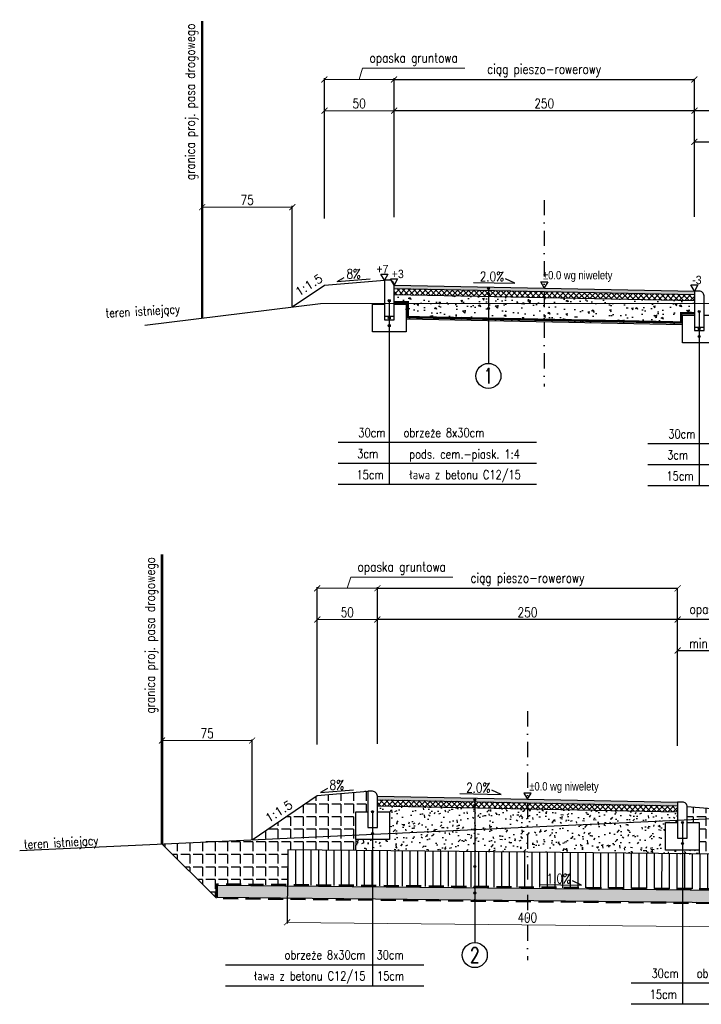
# Model space of a CAD drawing. Header units: metres. Extents: x 6562771 to 6588056, y 5578696 to 5581651.
# Tile 1 of 22: x 6562771 to 6563338, y 5580288 to 5581107. Entities that reach past the tile are written whole.
import ezdxf
from ezdxf.enums import TextEntityAlignment as Align

# ---------------------------------------------------------------- set-up
doc = ezdxf.new("R2010")
doc.units = ezdxf.units.M
for name, pattern in [('DASHDOT', [25.4, 12.7, -6.35, 0, -6.35]), ('DASHED', [0.75, 0.5, -0.25]), ('HIDDEN', [0.375, 0.25, -0.125])]:
    doc.linetypes.add(name, pattern=pattern)
for name, color, linetype in [('C-POPRZECZKA-przekrój', 2, 'Continuous'), ('pkonstr-0_25', 1, 'Continuous'), ('pkonstr-0_50', 90, 'Continuous'), ('pkonstr-0_70', 4, 'Continuous'), ('pkonstr-istn', 14, 'Continuous'), ('pkonstr-opisy', 2, 'Continuous'), ('pkonstr-wymiary', 1, 'Continuous')]:
    doc.layers.add(name, color=color, linetype=linetype)
doc.styles.add('12mm', font='simplex.shx', dxfattribs={"width": 0.8, "height": 12})
doc.styles.add('2mm', font='simplex', dxfattribs={"height": 2})
doc.styles.add('7mm', font='simplex.shx', dxfattribs={"width": 0.75, "height": 7})
doc.styles.add('Opisy', font='simplex.shx', dxfattribs={"width": 0.8})
doc.styles.add('STYLE1', font='arial.ttf')
doc.styles.add('wymiary', font='simplex.shx', dxfattribs={"width": 0.8})
doc.dimstyles.new('ddd$0', dxfattribs={"dimtxt": 8, "dimasz": 5, "dimexe": 0.5, "dimexo": 1, "dimgap": 2, "dimtad": 1, "dimdec": 0, "dimzin": 0, "dimdsep": 46, "dimtxsty": 'wymiary', "dimblk": 'ARCHTICK', "dimcen": 0, "dimclrd": 256, "dimclre": 256, "dimclrt": 256, "dimadec": 0, "dimazin": 0, "dimtfac": 1, "dimtdec": 0, "dimtmove": 1, "dimatfit": 3, "dimldrblk": 'DOT', "dimfxl": 1, "dimtolj": 1, "dimtzin": 0, "dimlwd": -1, "dimlwe": -1, "dimarcsym": 0})
doc.dimstyles.new('szczegoly-1-20', dxfattribs={"dimtxt": 4, "dimasz": 2, "dimexe": 1, "dimexo": 2.5, "dimgap": 0.5, "dimtad": 1, "dimdec": 0, "dimzin": 0, "dimdsep": 46, "dimtxsty": 'wymiary', "dimblk": 'ARCHTICK', "dimcen": 0, "dimclrd": 256, "dimclre": 256, "dimclrt": 256, "dimadec": 0, "dimazin": 0, "dimtfac": 1, "dimtdec": 0, "dimtmove": 1, "dimatfit": 3, "dimldrblk": 'ARCHTICK', "dimfxl": 1, "dimtolj": 1, "dimtzin": 0, "dimlwd": -1, "dimlwe": -1, "dimarcsym": 0})

# ---------------------------------------------------------------- blocks, each defined once
blk = doc.blocks.new('_ArchTick')
at = {"color": 0, "linetype": 'ByBlock', "const_width": 0.15}
blk.add_lwpolyline([(-0.5, -0.5), (0.5, 0.5)], dxfattribs=at)
blk = doc.blocks.new('*D115')
at = {"layer": 'Defpoints', "color": 0, "transparency": 16777216}
for p in [(6563402.97, 5581005.62), (6563402.97, 5580976.44), (6563332.47, 5580942.03)]:
    blk.add_point(p, dxfattribs=at)
at = {"layer": 'pkonstr-wymiary', "transparency": 16777216}
for p, q in [((6563332.47, 5580943.03), (6563332.47, 5581006.12)), ((6563332.47, 5581005.62), (6563402.97, 5581005.62)), ((6563402.97, 5580977.44), (6563402.97, 5581006.12))]:
    blk.add_line(p, q, dxfattribs=at)
at = {"layer": 'pkonstr-wymiary', "transparency": 16777216, "xscale": 5, "yscale": 5, "zscale": 5, "rotation": 180}
blk.add_blockref('_ArchTick', (6563332.47, 5581005.62), dxfattribs=at)
at = {"layer": 'pkonstr-wymiary', "transparency": 16777216, "xscale": 5, "yscale": 5, "zscale": 5}
blk.add_blockref('_ArchTick', (6563402.97, 5581005.62), dxfattribs=at)
at = {"layer": 'pkonstr-wymiary', "transparency": 16777216, "insert": (6563367.72, 5581011.62), "char_height": 8, "attachment_point": 5, "style": 'wymiary'}
blk.add_mtext('\\A1;min 50', dxfattribs=at)
blk = doc.blocks.new('_Dot')
at = {"color": 0, "linetype": 'ByBlock', "lineweight": -2}
blk.add_line((-0.5, 0), (-1, 0), dxfattribs=at)
at = {"color": 0, "linetype": 'ByBlock', "const_width": 0.5}
blk.add_lwpolyline([(-0.25, 0, 1), (0.25, 0, 1)], format="xyb", close=True, dxfattribs=at)
blk = doc.blocks.new('*D116')
at = {"layer": 'Defpoints', "color": 0, "transparency": 16777216}
for p in [(6563332.47, 5581031.5), (6563402.97, 5580976.44), (6563332.47, 5580942.03)]:
    blk.add_point(p, dxfattribs=at)
at = {"layer": 'pkonstr-wymiary', "transparency": 16777216}
for p, q in [((6563367.72, 5581031.5), (6563391.37, 5581045)), ((6563391.37, 5581045), (6563447.49, 5581045)), ((6563332.47, 5580943.03), (6563332.47, 5581032)), ((6563402.97, 5581031.5), (6563332.47, 5581031.5)), ((6563402.97, 5580977.44), (6563402.97, 5581032))]:
    blk.add_line(p, q, dxfattribs=at)
at = {"layer": 'pkonstr-wymiary', "transparency": 16777216, "xscale": 5, "yscale": 5, "zscale": 5, "rotation": 180}
blk.add_blockref('_ArchTick', (6563332.47, 5581031.5), dxfattribs=at)
at = {"layer": 'pkonstr-wymiary', "transparency": 16777216, "xscale": 5, "yscale": 5, "zscale": 5}
blk.add_blockref('_ArchTick', (6563402.97, 5581031.5), dxfattribs=at)
at = {"layer": 'pkonstr-wymiary', "transparency": 16777216, "insert": (6563419.43, 5581052.33), "char_height": 8, "attachment_point": 5, "style": 'wymiary'}
blk.add_mtext('\\A1;ist. opaska', dxfattribs=at)
blk = doc.blocks.new('*D117')
at = {"layer": 'Defpoints', "color": 0, "transparency": 16777216}
for p in [(6563332.47, 5581057.5), (6563082.47, 5580941.88), (6563332.47, 5580942.03)]:
    blk.add_point(p, dxfattribs=at)
at = {"layer": 'pkonstr-wymiary', "transparency": 16777216}
for p, q in [((6563082.47, 5580942.88), (6563082.47, 5581058)), ((6563082.47, 5581057.5), (6563332.47, 5581057.5)), ((6563332.47, 5580943.03), (6563332.47, 5581058))]:
    blk.add_line(p, q, dxfattribs=at)
at = {"layer": 'pkonstr-wymiary', "transparency": 16777216, "xscale": 5, "yscale": 5, "zscale": 5, "rotation": 180}
blk.add_blockref('_ArchTick', (6563082.47, 5581057.5), dxfattribs=at)
at = {"layer": 'pkonstr-wymiary', "transparency": 16777216, "xscale": 5, "yscale": 5, "zscale": 5}
blk.add_blockref('_ArchTick', (6563332.47, 5581057.5), dxfattribs=at)
at = {"layer": 'pkonstr-wymiary', "transparency": 16777216, "insert": (6563207.47, 5581064.84), "char_height": 8, "attachment_point": 5, "style": 'wymiary'}
blk.add_mtext('\\A1;ciąg pieszo-rowerowy', dxfattribs=at)
blk = doc.blocks.new('*D118')
at = {"layer": 'Defpoints', "color": 0, "transparency": 16777216}
for p in [(6563082.47, 5581031.5), (6563082.47, 5580941.88), (6563332.47, 5580942.03)]:
    blk.add_point(p, dxfattribs=at)
at = {"layer": 'pkonstr-wymiary', "transparency": 16777216}
for p, q in [((6563082.47, 5580942.88), (6563082.47, 5581032)), ((6563332.47, 5581031.5), (6563082.47, 5581031.5)), ((6563332.47, 5580943.03), (6563332.47, 5581032))]:
    blk.add_line(p, q, dxfattribs=at)
at = {"layer": 'pkonstr-wymiary', "transparency": 16777216, "xscale": 5, "yscale": 5, "zscale": 5, "rotation": 180}
blk.add_blockref('_ArchTick', (6563082.47, 5581031.5), dxfattribs=at)
at = {"layer": 'pkonstr-wymiary', "transparency": 16777216, "xscale": 5, "yscale": 5, "zscale": 5}
blk.add_blockref('_ArchTick', (6563332.47, 5581031.5), dxfattribs=at)
at = {"layer": 'pkonstr-wymiary', "transparency": 16777216, "insert": (6563207.47, 5581037.5), "char_height": 8, "attachment_point": 5, "style": 'wymiary'}
blk.add_mtext('\\A1;250', dxfattribs=at)
blk = doc.blocks.new('*D121')
at = {"layer": 'Defpoints', "color": 0, "transparency": 16777216}
for p in [(6563082.47, 5581031.5), (6563082.47, 5581006.04), (6563024.48, 5580941.24)]:
    blk.add_point(p, dxfattribs=at)
at = {"layer": 'pkonstr-wymiary', "transparency": 16777216}
for p, q in [((6563024.48, 5580941.74), (6563024.48, 5581032.5)), ((6563082.47, 5581006.54), (6563082.47, 5581032.5))]:
    blk.add_line(p, q, dxfattribs=at)
at = {"layer": 'pkonstr-wymiary', "lineweight": 0, "transparency": 16777216}
blk.add_line((6563024.48, 5581031.5), (6563082.47, 5581031.5), dxfattribs=at)
at = {"layer": 'pkonstr-wymiary', "lineweight": 0, "transparency": 16777216, "xscale": 5, "yscale": 5, "zscale": 5, "rotation": 180}
blk.add_blockref('_ArchTick', (6563024.48, 5581031.5), dxfattribs=at)
at = {"layer": 'pkonstr-wymiary', "lineweight": 0, "transparency": 16777216, "xscale": 5, "yscale": 5, "zscale": 5}
blk.add_blockref('_ArchTick', (6563082.47, 5581031.5), dxfattribs=at)
at = {"layer": 'pkonstr-wymiary', "transparency": 16777216, "insert": (6563053.48, 5581037.5), "char_height": 8, "attachment_point": 5, "style": 'wymiary'}
blk.add_mtext('\\A1;50', dxfattribs=at)
blk = doc.blocks.new('*D122')
at = {"layer": 'Defpoints', "color": 0, "transparency": 16777216}
for p in [(6563082.47, 5581057.5), (6563082.47, 5581009.9), (6563024.48, 5580941.24)]:
    blk.add_point(p, dxfattribs=at)
at = {"layer": 'pkonstr-wymiary', "lineweight": 0, "transparency": 16777216}
for p, q in [((6563053.48, 5581057.5), (6563056.28, 5581066.84)), ((6563056.28, 5581066.84), (6563141.34, 5581066.84)), ((6563024.48, 5581057.5), (6563082.47, 5581057.5))]:
    blk.add_line(p, q, dxfattribs=at)
at = {"layer": 'pkonstr-wymiary', "transparency": 16777216}
for p, q in [((6563024.48, 5580941.74), (6563024.48, 5581058.5)), ((6563082.47, 5581010.4), (6563082.47, 5581058.5))]:
    blk.add_line(p, q, dxfattribs=at)
at = {"layer": 'pkonstr-wymiary', "lineweight": 0, "transparency": 16777216, "xscale": 5, "yscale": 5, "zscale": 5, "rotation": 180}
blk.add_blockref('_ArchTick', (6563024.48, 5581057.5), dxfattribs=at)
at = {"layer": 'pkonstr-wymiary', "lineweight": 0, "transparency": 16777216, "xscale": 5, "yscale": 5, "zscale": 5}
blk.add_blockref('_ArchTick', (6563082.47, 5581057.5), dxfattribs=at)
at = {"layer": 'pkonstr-wymiary', "transparency": 16777216, "insert": (6563098.81, 5581074.17), "char_height": 8, "attachment_point": 5, "style": 'wymiary'}
blk.add_mtext('\\A1;opaska gruntowa', dxfattribs=at)
blk = doc.blocks.new('*D123')
at = {"layer": 'Defpoints', "color": 0, "transparency": 16777216}
for p in [(6562997.7, 5580951.2), (6562922.7, 5580937.64), (6562997.7, 5580868.16)]:
    blk.add_point(p, dxfattribs=at)
at = {"layer": 'pkonstr-wymiary', "transparency": 16777216}
for p, q in [((6562922.7, 5580938.14), (6562922.7, 5580952.2)), ((6562997.7, 5580868.66), (6562997.7, 5580952.2))]:
    blk.add_line(p, q, dxfattribs=at)
at = {"layer": 'pkonstr-wymiary', "lineweight": 0, "transparency": 16777216}
blk.add_line((6562922.7, 5580951.2), (6562997.7, 5580951.2), dxfattribs=at)
at = {"layer": 'pkonstr-wymiary', "lineweight": 0, "transparency": 16777216, "xscale": 5, "yscale": 5, "zscale": 5, "rotation": 180}
blk.add_blockref('_ArchTick', (6562922.7, 5580951.2), dxfattribs=at)
at = {"layer": 'pkonstr-wymiary', "lineweight": 0, "transparency": 16777216, "xscale": 5, "yscale": 5, "zscale": 5}
blk.add_blockref('_ArchTick', (6562997.7, 5580951.2), dxfattribs=at)
at = {"layer": 'pkonstr-wymiary', "transparency": 16777216, "insert": (6562960.2, 5580957.2), "char_height": 8, "attachment_point": 5, "style": 'wymiary'}
blk.add_mtext('\\A1;75', dxfattribs=at)
blk = doc.blocks.new('*D125')
at = {"layer": 'Defpoints', "color": 0, "transparency": 16777216}
for p in [(6563368.53, 5580582.01), (6563318.53, 5580545.06), (6563368.53, 5580545.86)]:
    blk.add_point(p, dxfattribs=at)
at = {"layer": 'pkonstr-wymiary', "transparency": 16777216}
for p, q in [((6563318.53, 5580546.06), (6563318.53, 5580582.51)), ((6563318.53, 5580582.01), (6563368.53, 5580582.01)), ((6563368.53, 5580546.86), (6563368.53, 5580582.51))]:
    blk.add_line(p, q, dxfattribs=at)
at = {"layer": 'pkonstr-wymiary', "transparency": 16777216, "xscale": 5, "yscale": 5, "zscale": 5, "rotation": 180}
blk.add_blockref('_ArchTick', (6563318.53, 5580582.01), dxfattribs=at)
at = {"layer": 'pkonstr-wymiary', "transparency": 16777216, "xscale": 5, "yscale": 5, "zscale": 5}
blk.add_blockref('_ArchTick', (6563368.53, 5580582.01), dxfattribs=at)
at = {"layer": 'pkonstr-wymiary', "transparency": 16777216, "insert": (6563343.53, 5580588.01), "char_height": 8, "attachment_point": 5, "style": 'wymiary'}
blk.add_mtext('\\A1;min 50', dxfattribs=at)
blk = doc.blocks.new('*D126')
at = {"layer": 'Defpoints', "color": 0, "transparency": 16777216}
for p in [(6563318.53, 5580607.89), (6563318.53, 5580545.06), (6563368.53, 5580545.86)]:
    blk.add_point(p, dxfattribs=at)
at = {"layer": 'pkonstr-wymiary', "transparency": 16777216}
for p, q in [((6563318.53, 5580546.06), (6563318.53, 5580608.39)), ((6563368.53, 5580607.89), (6563318.53, 5580607.89)), ((6563368.53, 5580546.86), (6563368.53, 5580608.39))]:
    blk.add_line(p, q, dxfattribs=at)
at = {"layer": 'pkonstr-wymiary', "transparency": 16777216, "xscale": 5, "yscale": 5, "zscale": 5, "rotation": 180}
blk.add_blockref('_ArchTick', (6563318.53, 5580607.89), dxfattribs=at)
at = {"layer": 'pkonstr-wymiary', "transparency": 16777216, "xscale": 5, "yscale": 5, "zscale": 5}
blk.add_blockref('_ArchTick', (6563368.53, 5580607.89), dxfattribs=at)
at = {"layer": 'pkonstr-wymiary', "transparency": 16777216, "insert": (6563343.53, 5580615.22), "char_height": 8, "attachment_point": 5, "style": 'wymiary'}
blk.add_mtext('\\A1;opaska', dxfattribs=at)
blk = doc.blocks.new('*D127')
at = {"layer": 'Defpoints', "color": 0, "transparency": 16777216}
for p in [(6563318.53, 5580633.89), (6563068.53, 5580503.44), (6563318.53, 5580501.77)]:
    blk.add_point(p, dxfattribs=at)
at = {"layer": 'pkonstr-wymiary', "transparency": 16777216}
for p, q in [((6563068.53, 5580504.44), (6563068.53, 5580634.39)), ((6563068.53, 5580633.89), (6563318.53, 5580633.89)), ((6563318.53, 5580502.77), (6563318.53, 5580634.39))]:
    blk.add_line(p, q, dxfattribs=at)
at = {"layer": 'pkonstr-wymiary', "transparency": 16777216, "xscale": 5, "yscale": 5, "zscale": 5, "rotation": 180}
blk.add_blockref('_ArchTick', (6563068.53, 5580633.89), dxfattribs=at)
at = {"layer": 'pkonstr-wymiary', "transparency": 16777216, "xscale": 5, "yscale": 5, "zscale": 5}
blk.add_blockref('_ArchTick', (6563318.53, 5580633.89), dxfattribs=at)
at = {"layer": 'pkonstr-wymiary', "transparency": 16777216, "insert": (6563193.53, 5580641.23), "char_height": 8, "attachment_point": 5, "style": 'wymiary'}
blk.add_mtext('\\A1;ciąg pieszo-rowerowy', dxfattribs=at)
blk = doc.blocks.new('*D128')
at = {"layer": 'Defpoints', "color": 0, "transparency": 16777216}
for p in [(6563068.53, 5580607.89), (6563068.53, 5580503.44), (6563318.53, 5580501.77)]:
    blk.add_point(p, dxfattribs=at)
at = {"layer": 'pkonstr-wymiary', "transparency": 16777216}
for p, q in [((6563068.53, 5580504.44), (6563068.53, 5580608.39)), ((6563318.53, 5580607.89), (6563068.53, 5580607.89)), ((6563318.53, 5580502.77), (6563318.53, 5580608.39))]:
    blk.add_line(p, q, dxfattribs=at)
at = {"layer": 'pkonstr-wymiary', "transparency": 16777216, "xscale": 5, "yscale": 5, "zscale": 5, "rotation": 180}
blk.add_blockref('_ArchTick', (6563068.53, 5580607.89), dxfattribs=at)
at = {"layer": 'pkonstr-wymiary', "transparency": 16777216, "xscale": 5, "yscale": 5, "zscale": 5}
blk.add_blockref('_ArchTick', (6563318.53, 5580607.89), dxfattribs=at)
at = {"layer": 'pkonstr-wymiary', "transparency": 16777216, "insert": (6563193.53, 5580613.89), "char_height": 8, "attachment_point": 5, "style": 'wymiary'}
blk.add_mtext('\\A1;250', dxfattribs=at)
blk = doc.blocks.new('*D129')
at = {"layer": 'Defpoints', "color": 0, "transparency": 16777216}
for p in [(6563068.53, 5580607.89), (6563068.53, 5580582.44), (6563018.53, 5580503.44)]:
    blk.add_point(p, dxfattribs=at)
at = {"layer": 'pkonstr-wymiary', "transparency": 16777216}
for p, q in [((6563018.53, 5580503.94), (6563018.53, 5580608.89)), ((6563068.53, 5580582.94), (6563068.53, 5580608.89))]:
    blk.add_line(p, q, dxfattribs=at)
at = {"layer": 'pkonstr-wymiary', "lineweight": 0, "transparency": 16777216}
blk.add_line((6563018.53, 5580607.89), (6563068.53, 5580607.89), dxfattribs=at)
at = {"layer": 'pkonstr-wymiary', "lineweight": 0, "transparency": 16777216, "xscale": 5, "yscale": 5, "zscale": 5, "rotation": 180}
blk.add_blockref('_ArchTick', (6563018.53, 5580607.89), dxfattribs=at)
at = {"layer": 'pkonstr-wymiary', "lineweight": 0, "transparency": 16777216, "xscale": 5, "yscale": 5, "zscale": 5}
blk.add_blockref('_ArchTick', (6563068.53, 5580607.89), dxfattribs=at)
at = {"layer": 'pkonstr-wymiary', "transparency": 16777216, "insert": (6563043.53, 5580613.89), "char_height": 8, "attachment_point": 5, "style": 'wymiary'}
blk.add_mtext('\\A1;50', dxfattribs=at)
blk = doc.blocks.new('*D130')
at = {"layer": 'Defpoints', "color": 0, "transparency": 16777216}
for p in [(6563068.53, 5580633.89), (6563068.53, 5580586.29), (6563018.53, 5580503.44)]:
    blk.add_point(p, dxfattribs=at)
at = {"layer": 'pkonstr-wymiary', "lineweight": 0, "transparency": 16777216}
for p, q in [((6563043.53, 5580633.89), (6563046.33, 5580643.23)), ((6563046.33, 5580643.23), (6563131.4, 5580643.23)), ((6563018.53, 5580633.89), (6563068.53, 5580633.89))]:
    blk.add_line(p, q, dxfattribs=at)
at = {"layer": 'pkonstr-wymiary', "transparency": 16777216}
for p, q in [((6563018.53, 5580503.94), (6563018.53, 5580634.89)), ((6563068.53, 5580586.79), (6563068.53, 5580634.89))]:
    blk.add_line(p, q, dxfattribs=at)
at = {"layer": 'pkonstr-wymiary', "lineweight": 0, "transparency": 16777216, "xscale": 5, "yscale": 5, "zscale": 5, "rotation": 180}
blk.add_blockref('_ArchTick', (6563018.53, 5580633.89), dxfattribs=at)
at = {"layer": 'pkonstr-wymiary', "lineweight": 0, "transparency": 16777216, "xscale": 5, "yscale": 5, "zscale": 5}
blk.add_blockref('_ArchTick', (6563068.53, 5580633.89), dxfattribs=at)
at = {"layer": 'pkonstr-wymiary', "transparency": 16777216, "insert": (6563088.87, 5580650.56), "char_height": 8, "attachment_point": 5, "style": 'wymiary'}
blk.add_mtext('\\A1;opaska gruntowa', dxfattribs=at)
blk = doc.blocks.new('*D131')
at = {"layer": 'Defpoints', "color": 0, "transparency": 16777216}
for p in [(6562964.28, 5580507.14), (6562889.28, 5580493.58), (6562964.28, 5580424.1)]:
    blk.add_point(p, dxfattribs=at)
at = {"layer": 'pkonstr-wymiary', "transparency": 16777216}
for p, q in [((6562889.28, 5580494.08), (6562889.28, 5580508.14)), ((6562964.28, 5580424.6), (6562964.28, 5580508.14))]:
    blk.add_line(p, q, dxfattribs=at)
at = {"layer": 'pkonstr-wymiary', "lineweight": 0, "transparency": 16777216}
blk.add_line((6562889.28, 5580507.14), (6562964.28, 5580507.14), dxfattribs=at)
at = {"layer": 'pkonstr-wymiary', "lineweight": 0, "transparency": 16777216, "xscale": 5, "yscale": 5, "zscale": 5, "rotation": 180}
blk.add_blockref('_ArchTick', (6562889.28, 5580507.14), dxfattribs=at)
at = {"layer": 'pkonstr-wymiary', "lineweight": 0, "transparency": 16777216, "xscale": 5, "yscale": 5, "zscale": 5}
blk.add_blockref('_ArchTick', (6562964.28, 5580507.14), dxfattribs=at)
at = {"layer": 'pkonstr-wymiary', "transparency": 16777216, "insert": (6562926.78, 5580513.14), "char_height": 8, "attachment_point": 5, "style": 'wymiary'}
blk.add_mtext('\\A1;75', dxfattribs=at)
blk = doc.blocks.new('*D137')
at = {"layer": 'Defpoints', "color": 0, "transparency": 16777216}
for p in [(6562993.79, 5580401.1), (6563393.77, 5580397.1), (6563393.32, 5580351.82)]:
    blk.add_point(p, dxfattribs=at)
at = {"layer": 'pkonstr-wymiary', "transparency": 16777216}
for p, q in [((6562993.79, 5580400.6), (6562993.33, 5580354.82)), ((6563393.77, 5580396.6), (6563393.31, 5580350.82))]:
    blk.add_line(p, q, dxfattribs=at)
at = {"layer": 'pkonstr-wymiary', "lineweight": 0, "transparency": 16777216}
blk.add_line((6562993.34, 5580355.82), (6563393.32, 5580351.82), dxfattribs=at)
at = {"layer": 'pkonstr-wymiary', "lineweight": 0, "transparency": 16777216, "xscale": 5, "yscale": 5, "zscale": 5}
for p, rotation in [((6562993.34, 5580355.82), 179.4270612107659), ((6563393.32, 5580351.82), 359.4270612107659)]:
    blk.add_blockref('_ArchTick', p, dxfattribs=dict(at, rotation=rotation))
at = {"layer": 'pkonstr-wymiary', "transparency": 16777216, "insert": (6563193.39, 5580359.82), "char_height": 8, "attachment_point": 5, "rotation": 359.42706, "style": 'wymiary'}
blk.add_mtext('\\A1;400', dxfattribs=at)

msp = doc.modelspace()

# ---------------------------------------------------------------- hatches: boundary and pattern name
at = {"layer": 'pkonstr-0_50'}
h = msp.add_hatch(color=252, dxfattribs=at)
h.dxf.hatch_style = 1
h.paths.add_polyline_path([(6563082.47, 5580883.39), (6563082.47, 5580886.39), (6563332.47, 5580881.39), (6563332.47, 5580878.39)])
h = msp.add_hatch(dxfattribs=at)
h.set_pattern_fill('ANSI37', color=252, angle=180)
h.set_pattern_definition([(315, (13139585.768, 2012.3316), (-2.2450640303, -2.2450640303), []), (225, (13139585.768, 2012.3316), (-2.2450640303, 2.2450640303), [])])
h.paths.add_polyline_path([(6563332.47, 5580878.39), (6563332.47, 5580873.39), (6563082.47, 5580878.39), (6563082.47, 5580883.39)])
h = msp.add_hatch(dxfattribs=at)
h.set_pattern_fill('AR-CONC', color=252, scale=0.1, angle=180)
h.set_pattern_definition([(310, (6787365.293, 5139392.06), (18.2184669, 1.59390855), [1.905, -20.955]), (5, (6787365.293, 5139392.06), (-3.52434214, -19.1056845), [1.524, -16.7640584]), (259.5485553, (6787366.812, 5139392.193), (14.6941247, -17.5117752), [1.6190009, -17.80902446]), (313.8158, (6787365.293, 5139386.98), (27.1079041, 4.2042328), [2.8575, -31.4325]), (263.3644424, (6787367.552, 5139387.33), (23.7404134, -24.7426125), [2.4285023, -26.7135608]), (8.815849, (6787365.293, 5139386.98), (23.7404134, -24.7426125), [2.2859967, -25.1459732]), (339, (6787367.833, 5139388.25), (15.16143913, 10.2265198), [1.905, -20.955]), (34, (6787367.833, 5139388.25), (6.1802028, -18.4187966), [1.524, -16.764]), (288.548555, (6787369.097, 5139389.102), (21.3416419, -8.1922769), [1.6190009, -17.80899376]), (322.5, (6787365.2935, 5139392.06), (0.308860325, -8.45550389), [0, -16.5608, 0, -17.018, 0, -16.8275]), (352.5, (6787365.2935, 5139392.06), (6.68196625, -10.01805748), [0, -9.7028, 0, -16.1798, 0, -6.4135]), (32.5, (6787359.629, 5139392.06), (13.55905952, 0.5728744), [0, -6.35, 0, -19.812, 0, -26.289]), (42.5, (6787357.089, 5139392.06), (14.81291814, -2.5426491), [0, -8.255, 0, -13.1572, 0, -18.669])])
h.paths.add_polyline_path([(6563332.47, 5580861.39), (6563322.47, 5580861.39), (6563322.47, 5580853.58), (6563092.47, 5580858.18), (6563092.47, 5580870.39), (6563082.47, 5580870.39), (6563082.47, 5580878.39), (6563332.47, 5580873.39)])
h = msp.add_hatch(dxfattribs=at)
h.set_pattern_fill('ANGLE,_O', color=252, scale=1.5, angle=180)
h.set_pattern_definition([(180, (-6637.226, 4674.485), (-1e-15, -10.4775), [7.62, -2.8575]), (270, (-6637.226, 4674.485), (10.4775, -2e-15), [7.62, -2.8575])])
h.paths.add_polyline_path([(6563050.53, 5580447.9), (6563060.53, 5580447.9), (6563060.53, 5580464.9), (6563018.53, 5580461.54), (6562964.28, 5580424.6), (6563050.53, 5580428.57)])
h.paths.add_polyline_path([(6563050.53, 5580415.53), (6563050.53, 5580428.57), (6562889.25, 5580421.14), (6562934.71, 5580375.91), (6562934.59, 5580387.47), (6562993.65, 5580386.9), (6562993.94, 5580416.1)])
h.paths.add_polyline_path([(6563336.53, 5580415.9), (6563336.53, 5580412.67), (6563393.92, 5580412.1), (6563393.63, 5580382.98), (6563475.96, 5580382.18), (6563368.53, 5580448.54), (6563326.53, 5580451.9), (6563326.53, 5580438.9), (6563336.53, 5580438.9)])
h = msp.add_hatch(color=252, dxfattribs=at)
h.dxf.hatch_style = 1
h.paths.add_polyline_path([(6563068.53, 5580457.9), (6563068.53, 5580460.9), (6563318.53, 5580455.9), (6563318.53, 5580452.9)])
h = msp.add_hatch(dxfattribs=at)
h.set_pattern_fill('ANSI37', color=252, angle=180)
h.set_pattern_definition([(315, (13139571.8308, 1586.8456), (-2.2450640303, -2.2450640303), []), (225, (13139571.8308, 1586.8456), (-2.2450640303, 2.2450640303), [])])
h.paths.add_polyline_path([(6563318.53, 5580452.9), (6563318.53, 5580447.9), (6563068.53, 5580452.9), (6563068.53, 5580457.9)])
h = msp.add_hatch(dxfattribs=at)
h.set_pattern_fill('AR-CONC', color=252, scale=0.1, angle=180)
h.set_pattern_definition([(230, (-480.21, 144.91), (-18.2184669, 1.593908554), [1.905, -20.955]), (175, (-480.21, 144.91), (3.524282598, -19.10566429), [1.524, -16.764]), (280.451, (-481.729, 145.043), (-14.694250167, -17.511668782), [1.619, -17.809]), (226.1842, (-480.21, 139.83), (-27.10790409, 4.204232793), [2.8575, -31.4325]), (276.6356, (-482.47, 140.18), (-23.74042345, -24.74255559), [2.4285, -26.7135]), (171.184, (-480.21, 139.83), (-23.74046058, -24.74251179), [2.286, -25.146]), (201, (-482.75, 141.1), (-15.161487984, 10.226551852), [1.905, -20.955]), (146, (-482.75, 141.1), (-6.180202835, -18.418796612), [1.524, -16.764]), (251.4514, (-484.014, 141.952), (-21.341649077, -8.19228577), [1.619, -17.809]), (217.5, (-480.2104, 144.91), (-0.308860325, -8.4555038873), [0, -16.5608, 0, -17.018, 0, -16.8275]), (187.5, (-480.21, 144.91), (-6.681966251, -10.018057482), [0, -9.7028, 0, -16.1798, 0, -6.4135]), (147.5, (-474.546, 144.91), (-13.5590595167, 0.572874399), [0, -6.35, 0, -19.812, 0, -26.289]), (137.5, (-472.006, 144.91), (-14.812918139, -2.542649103), [0, -8.255, 0, -13.1572, 0, -18.669])])
h.paths.add_polyline_path([(6563149.65, 5580451.28), (6563068.53, 5580452.9), (6563068.53, 5580447.9), (6563078.53, 5580447.9), (6563078.53, 5580429.86), (6563149.66, 5580433.14), (6563149.66, 5580440.38, -0.414563), (6563148.79, 5580441.25, -0.414219), (6563149.65, 5580442.12)])
h.paths.add_polyline_path([(6563193.53, 5580450.4), (6563149.65, 5580451.28), (6563149.65, 5580442.12, -0.414208), (6563150.52, 5580441.25, -0.413865), (6563149.66, 5580440.38), (6563149.66, 5580433.14), (6563193.53, 5580435.17)])
h.paths.add_polyline_path([(6563318.53, 5580447.9), (6563193.53, 5580450.4), (6563193.53, 5580435.17), (6563318.53, 5580440.93)])
h.paths.add_polyline_path([(6563308.53, 5580438.9), (6563318.53, 5580438.9), (6563318.53, 5580440.93), (6563193.53, 5580435.17), (6563193.53, 5580414.1), (6563193.93, 5580414.1), (6563322.53, 5580412.81), (6563322.53, 5580415.9), (6563308.53, 5580415.9)])
h.paths.add_polyline_path([(6563193.53, 5580435.17), (6563149.66, 5580433.14), (6563149.67, 5580414.54), (6563193.53, 5580414.1)])
h.paths.add_polyline_path([(6563149.66, 5580433.14), (6563078.53, 5580429.86), (6563078.53, 5580424.9), (6563064.53, 5580424.9), (6563064.53, 5580415.39), (6563149.67, 5580414.54)])
h.paths.add_polyline_path([(6563064.53, 5580424.9), (6563050.53, 5580424.9), (6563050.44, 5580415.53), (6563064.53, 5580415.39)])
h.paths.add_polyline_path([(6563336.53, 5580415.9), (6563322.53, 5580415.9), (6563322.53, 5580412.81), (6563336.5, 5580412.67)])
h = msp.add_hatch(dxfattribs=at)
h.set_pattern_fill('ANSI31,_O', color=252, scale=2, angle=45)
h.set_pattern_definition([(90, (-8849.2534, 259.5824), (-6.35, 1e-15), [])])
h.paths.add_polyline_path([(6563393.92, 5580412.1), (6563193.93, 5580414.1), (6562993.94, 5580416.1), (6562993.65, 5580386.9), (6563393.63, 5580382.98)])
h = msp.add_hatch(dxfattribs=at)
h.set_pattern_fill('AR-SAND,_O', color=252, scale=0.1, angle=180)
h.set_pattern_definition([(217.5, (-8849.2534, 259.5824), (0.1600031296, -4.8941323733), [0, -3.8608, 0, -4.318, 0, -4.1275]), (187.5, (-8849.2534, 259.5824), (-4.4952328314, -7.1682510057), [0, -2.0828, 0, -3.4798, 0, -1.3335]), (147.5, (-8846.1292, 259.5824), (-7.9099237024, -0.0143718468), [0, -1.27, 0, -4.572, 0, -5.969]), (137.5, (-8846.129, 259.5824), (-7.6355645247, -2.2292932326), [0, -0.635, 0, -2.9972, 0, -3.429])])
h.paths.add_polyline_path([(6563473.76, 5580381.3), (6562935.21, 5580386.68), (6562935.31, 5580376.68), (6563368.52, 5580372.35), (6563490.12, 5580371.14)])

# ---------------------------------------------------------------- linework, layer by layer
at = {"layer": 'C-POPRZECZKA-przekrój', "color": 172, "linetype": 'HIDDEN', "lineweight": 50, "ltscale": 50, "true_color": 0x0000cc, "flags": 128}
msp.add_lwpolyline([(6563475.96, 5580382.18), (6563493.75, 5580370.41), (6562934.71, 5580375.91), (6562934.59, 5580387.47)], close=True, dxfattribs=at)
at = {"layer": 'pkonstr-0_25'}
for q in [(6563040.97, 5580892.63), (6563062.5, 5580891.57)]:
    msp.add_line((6563035.09, 5580889.38), q, dxfattribs=at)
at = {"layer": 'pkonstr-0_25', "linetype": 'Continuous'}
for p, q in [((6563161.01, 5580883.41), (6563161.06, 5580821.15)), ((6563078.47, 5580873.39), (6563078.47, 5580720.18)), ((6563336.47, 5580864.39), (6563336.46, 5580719.18)), ((6563200.93, 5580755.18), (6563035.84, 5580755.18)), ((6563458.93, 5580754.18), (6563293.84, 5580754.18)), ((6563200.93, 5580737.68), (6563035.84, 5580737.68)), ((6563458.93, 5580736.68), (6563293.84, 5580736.68)), ((6563149.65, 5580457.85), (6563149.72, 5580338.95)), ((6563064.53, 5580447.9), (6563064.53, 5580302.98)), ((6563322.53, 5580438.9), (6563322.53, 5580287.58)), ((6562942.08, 5580320.48), (6563107.17, 5580320.48)), ((6562942.08, 5580320.48), (6563107.17, 5580320.48)), ((6563444.99, 5580305.08), (6563279.9, 5580305.08)), ((6563444.99, 5580305.08), (6563279.9, 5580305.08))]:
    msp.add_line(p, q, dxfattribs=at)
at = {"layer": 'pkonstr-0_25'}
for points in [[(6563148.55, 5580888.58), (6563182.92, 5580887.89), (6563175.33, 5580891.51)], [(6563137.19, 5580463.01), (6563171.56, 5580462.33), (6563163.97, 5580465.95)], [(6563204.13, 5580387.32), (6563238.5, 5580386.64), (6563230.91, 5580390.26)]]:
    msp.add_lwpolyline(points, dxfattribs=at)
at = {"layer": 'pkonstr-0_25', "flags": 128}
msp.add_lwpolyline([(6563027.04, 5580467.15), (6563021.15, 5580463.89), (6563048.56, 5580466.08)], dxfattribs=at)
at = {"layer": 'pkonstr-0_25', "linetype": 'Continuous'}
for centre in [(6563161.03, 5580810.73), (6563149.67, 5580328.53)]:
    msp.add_circle(centre, 10.42, dxfattribs=at)
at = {"layer": 'pkonstr-0_50'}
for p, q in [((6563024.47, 5580886.39), (6563074.47, 5580890.39)), ((6562997.7, 5580868.16), (6563024.47, 5580886.39)), ((6563082.47, 5580886.39), (6563332.47, 5580881.39)), ((6563082.47, 5580883.39), (6563332.47, 5580878.39)), ((6563082.47, 5580878.39), (6563332.47, 5580873.39)), ((6563092.47, 5580858.18), (6563322.47, 5580853.58)), ((6562964.28, 5580424.6), (6563018.53, 5580461.54)), ((6563018.53, 5580461.54), (6563060.53, 5580464.9)), ((6563068.53, 5580460.9), (6563318.53, 5580455.9)), ((6563068.53, 5580457.9), (6563318.53, 5580452.9)), ((6563068.53, 5580452.9), (6563318.53, 5580447.9)), ((6563368.53, 5580448.54), (6563326.53, 5580451.9)), ((6562934.71, 5580375.91), (6562889.25, 5580421.14)), ((6562993.94, 5580416.1), (6562993.64, 5580386.1)), ((6562993.94, 5580416.1), (6562993.64, 5580386.1)), ((6563193.93, 5580414.1), (6562993.94, 5580416.1)), ((6563193.93, 5580414.1), (6562993.94, 5580416.1)), ((6563393.92, 5580412.1), (6563193.93, 5580414.1)), ((6562935.21, 5580386.68), (6563473.76, 5580381.3)), ((6562935.31, 5580376.68), (6563368.52, 5580372.35))]:
    msp.add_line(p, q, dxfattribs=at)
at = {"layer": 'pkonstr-0_50', "color": 130, "const_width": 2, "flags": 128}
for points in [[(6562922.7, 5580858.84), (6562922.7, 5581106.27)], [(6562889.28, 5580421.14), (6562889.28, 5580662.2)]]:
    msp.add_lwpolyline(points, dxfattribs=at)
at = {"layer": 'pkonstr-0_50'}
for points in [[(6563074.47, 5580860.39), (6563082.47, 5580860.39), (6563082.47, 5580886.39, 0.414214), (6563078.47, 5580890.39), (6563074.47, 5580890.39)], [(6563332.47, 5580851.39), (6563340.47, 5580851.39), (6563340.47, 5580877.39, 0.414214), (6563336.47, 5580881.39), (6563332.47, 5580881.39)], [(6563060.53, 5580434.9), (6563068.53, 5580434.9), (6563068.53, 5580460.9, 0.414214), (6563064.53, 5580464.9), (6563060.53, 5580464.9)], [(6563318.53, 5580425.9), (6563326.53, 5580425.9), (6563326.53, 5580451.9, 0.414214), (6563322.53, 5580455.9), (6563318.53, 5580455.9)]]:
    msp.add_lwpolyline(points, format="xyb", close=True, dxfattribs=at)
at = {"layer": 'pkonstr-0_50', "color": 180, "linetype": 'DASHED', "ltscale": 15, "true_color": 0x3326ed, "flags": 128}
msp.add_lwpolyline([(6563332.47, 5580862.95, 2, 2, 0), (6563321.37, 5580862.95, 2, 2, 0), (6563321.37, 5580855.16, 2, 2, 0), (6563093.85, 5580859.65, 2, 2, 0), (6563093.85, 5580859.65, 2, 2, 0), (6563093.85, 5580859.65, 2, 2, 0), (6563093.85, 5580859.65, 2, 2, 0), (6563093.82, 5580872.03, 2, 2, 0), (6563082.36, 5580871.95, 0, 0, 0)], format="xyseb", dxfattribs=at)
at = {"layer": 'pkonstr-0_50', "flags": 128}
for points in [[(6563074.47, 5580857.39), (6563082.47, 5580857.39), (6563082.47, 5580870.39), (6563092.47, 5580870.39), (6563092.47, 5580847.39), (6563064.47, 5580847.39), (6563064.47, 5580870.39), (6563074.47, 5580870.39), (6563074.47, 5580857.39)], [(6563332.47, 5580848.39), (6563340.47, 5580848.39), (6563340.47, 5580861.39), (6563350.47, 5580861.39), (6563350.47, 5580838.39), (6563322.47, 5580838.39), (6563322.47, 5580861.39), (6563332.47, 5580861.39), (6563332.47, 5580848.39)], [(6563060.53, 5580434.9), (6563068.53, 5580434.9), (6563068.53, 5580447.9), (6563078.53, 5580447.9), (6563078.53, 5580424.9), (6563050.53, 5580424.9), (6563050.53, 5580447.9), (6563060.53, 5580447.9), (6563060.53, 5580434.9)], [(6563318.53, 5580425.9), (6563326.53, 5580425.9), (6563326.53, 5580438.9), (6563336.53, 5580438.9), (6563336.53, 5580415.9), (6563308.53, 5580415.9), (6563308.53, 5580438.9), (6563318.53, 5580438.9), (6563318.53, 5580425.9)]]:
    msp.add_lwpolyline(points, close=True, dxfattribs=at)
for points in [[(6563050.53, 5580424.9), (6563050.44, 5580415.53)], [(6563336.53, 5580415.9), (6563336.5, 5580412.67)]]:
    msp.add_lwpolyline(points, dxfattribs=at)
at = {"layer": 'pkonstr-0_50'}
msp.add_lwpolyline([(6562935.21, 5580386.68), (6562935.31, 5580376.68)], dxfattribs=at)
at = {"layer": 'pkonstr-0_70', "color": 130}
for centre in [(6563161.01, 5580883.41), (6563161.01, 5580879.02), (6563078.47, 5580873.39), (6563161.02, 5580866.81), (6563336.47, 5580864.39), (6563078.47, 5580858.98), (6563161.02, 5580858.25), (6563078.47, 5580852.58), (6563336.47, 5580849.98), (6563336.47, 5580843.58), (6563149.65, 5580457.85), (6563149.65, 5580453.46), (6563064.53, 5580447.9), (6563322.53, 5580438.9), (6563064.53, 5580429.76), (6563149.65, 5580433.1), (6563322.53, 5580421.43), (6563149.65, 5580402.37), (6563149.65, 5580385.01), (6563149.65, 5580380.25), (6563149.65, 5580374.1)]:
    msp.add_circle(centre, 0.869, dxfattribs=at)
at = {"layer": 'pkonstr-istn', "flags": 128}
for points in [[(6563021.24, 5580871.08), (6563353.65, 5580871.4)], [(6562874.84, 5580852.9), (6563021.24, 5580871.08)], [(6562770.8, 5580415.68), (6563360.15, 5580442.85), (6563416.08, 5580435.77), (6563536.36, 5580334.56), (6563586.36, 5580334.56), (6563801.36, 5580501.48), (6563961.36, 5580511.08), (6564311.36, 5580518.14), (6564661.36, 5580511.08), (6564821.36, 5580501.48), (6565036.36, 5580358.15), (6565086.36, 5580358.15), (6565221.36, 5580448.15)]]:
    msp.add_lwpolyline(points, dxfattribs=at)
at = {"layer": 'pkonstr-opisy'}
for points in [[(6563074.47, 5580895.45), (6563077.4, 5580895.45), (6563074.47, 5580890.39), (6563071.55, 5580895.45)], [(6563082.47, 5580891.45), (6563085.4, 5580891.45), (6563082.47, 5580886.39), (6563079.55, 5580891.45)], [(6563207.49, 5580888.98), (6563210.41, 5580888.98), (6563207.49, 5580883.91), (6563204.56, 5580888.98)], [(6563332.47, 5580886.45), (6563335.4, 5580886.45), (6563332.47, 5580881.39), (6563329.55, 5580886.45)], [(6563193.52, 5580463.44), (6563190.6, 5580463.44), (6563193.52, 5580458.38), (6563196.45, 5580463.44)]]:
    msp.add_lwpolyline(points, close=True, dxfattribs=at)
at = {"layer": 'pkonstr-wymiary'}
for p, q in [((6563200.93, 5580720.18), (6563035.84, 5580720.18)), ((6563458.93, 5580719.18), (6563293.84, 5580719.18)), ((6562942.08, 5580302.98), (6563107.17, 5580302.98)), ((6563444.99, 5580287.58), (6563279.9, 5580287.58))]:
    msp.add_line(p, q, dxfattribs=at)
at = {"layer": 'pkonstr-wymiary', "linetype": 'DASHDOT'}
for points in [[(6563207.47, 5580957.13), (6563207.47, 5580801.88)], [(6563193.53, 5580531.59), (6563193.53, 5580324.25)]]:
    msp.add_lwpolyline(points, dxfattribs=at)

# ---------------------------------------------------------------- texts
at = {"layer": 'pkonstr-opisy', "style": 'Opisy', "width": 0.8}
for s, height, rotation, p in [('granica proj. pasa drogowego', 8, 90, (6562919.1, 5581103.96)), ('obrzeże 8x30cm', 7.5, 0, (6563157.72, 5580757.45)), ('ława z betonu C12/15', 7.5, 0, (6563188.01, 5580722.45)), ('granica proj. pasa drogowego', 8, 90, (6562885.67, 5580659.89)), ('obrzeże 8x30cm', 7.5, 360, (6563058.71, 5580322.76)), ('ława z betonu C12/15', 7.5, 360, (6563058.71, 5580305.26)), ('obrzeże 8x30cm', 7.5, 0, (6563401.79, 5580307.36))]:
    msp.add_text(s, height=height, rotation=rotation, dxfattribs=at).set_placement(p, align=Align.BOTTOM_RIGHT)
for p in [(6563048.81, 5580891.69), (6563034.87, 5580466.2)]:
    msp.add_text('8%', height=8, dxfattribs=at).set_placement(p, align=Align.CENTER)
at = {"layer": 'pkonstr-opisy', "style": 'STYLE1', "width": 0.9}
for s, p in [('+7', (6563072.74, 5580894.02)), ('+3', (6563085.5, 5580890.02)), ('-3', (6563334.54, 5580885.02))]:
    msp.add_text(s, height=7, dxfattribs=at).set_placement(p, align=Align.BOTTOM_CENTER)
at = {"layer": 'pkonstr-opisy', "style": 'Opisy', "width": 0.8}
for s, p in [('2.0%%%', (6563163.91, 5580889.48)), ('2.0%%%', (6563152.54, 5580463.92)), ('1.0%%%', (6563219.49, 5580388.23))]:
    msp.add_text(s, height=8, rotation=0, dxfattribs=at).set_placement(p, align=Align.CENTER)
at = {"layer": 'pkonstr-opisy', "style": 'STYLE1', "width": 0.8}
for p in [(6563206.44, 5580888.98), (6563195.01, 5580463.44)]:
    msp.add_text('%%P0.0 wg niwelety', height=7, dxfattribs=at).set_placement(p, align=Align.BOTTOM_LEFT)
at = {"layer": 'pkonstr-opisy', "style": '2mm'}
for p in [(6563014.59, 5580881.53), (6562989.54, 5580443.4)]:
    msp.add_text('1:1.5', height=7.2, rotation=32.28188, dxfattribs=at).set_placement(p, align=Align.BOTTOM_CENTER)
at = {"layer": 'pkonstr-opisy', "style": 'Opisy', "width": 0.8}
for p in [(6562842.5, 5580859.19), (6562774.54, 5580416.84)]:
    msp.add_text('teren istniejący', height=7.5, rotation=3.30008, dxfattribs=at).set_placement(p)
at = {"layer": 'pkonstr-opisy', "linetype": 'Continuous', "style": '7mm', "width": 0.75}
for s, p in [('1', (6563161.03, 5580810.73)), ('2', (6563149.67, 5580328.53))]:
    msp.add_text(s, height=12.6, rotation=0, dxfattribs=at).set_placement(p, align=Align.MIDDLE_CENTER)
at = {"layer": 'pkonstr-opisy', "ltscale": 0.1, "style": '12mm', "width": 0.8}
for s, rotation, p in [('30cm', 360, (6563075.36, 5580757.45)), ('30cm', 360, (6563333.36, 5580756.45)), ('3cm', 360, (6563069.28, 5580739.95)), ('pods. cem.-piask. 1:4', 0, (6563187.15, 5580739.6)), ('3cm', 360, (6563327.28, 5580738.95)), ('15cm', 360, (6563073.85, 5580722.45)), ('15cm', 360, (6563331.85, 5580721.45)), ('30cm', 0, (6563090.51, 5580322.76)), ('15cm', 0, (6563090.87, 5580305.26)), ('30cm', 360, (6563319.42, 5580307.36)), ('15cm', 360, (6563317.91, 5580289.86))]:
    msp.add_text(s, height=7.5, rotation=rotation, dxfattribs=at).set_placement(p, align=Align.BOTTOM_RIGHT)

# ---------------------------------------------------------------- dimensions: what is measured, and where the dimension line sits
at = {"layer": 'pkonstr-wymiary'}
for base, p1, p2, text, picture, middle in [((6563082.47, 5581057.5), (6563024.48, 5580941.24), (6563082.47, 5581009.9), 'opaska gruntowa', '*D122', (6563058.28, 5581074.17)), ((6563082.47, 5581031.5), (6563024.48, 5580941.24), (6563082.47, 5581006.04), '50', '*D121', (6563053.48, 5581037.5)), ((6563068.53, 5580633.89), (6563018.53, 5580503.44), (6563068.53, 5580586.29), 'opaska gruntowa', '*D130', (6563048.33, 5580650.56)), ((6563068.53, 5580607.89), (6563018.53, 5580503.44), (6563068.53, 5580582.44), '50', '*D129', (6563043.53, 5580613.89))]:
    dim = msp.add_linear_dim(base=base, p1=p1, p2=p2, text=text, dimstyle='szczegoly-1-20', override={"dimtxt": 8, "dimasz": 5, "dimexo": 0.5, "dimgap": 2, "dimlwd": 0}, dxfattribs=at)
    dim.commit()
    dim.dimension.update_dxf_attribs({"geometry": picture, "text_midpoint": middle})
for base, p1, p2, picture, middle in [((6563332.47, 5581057.5), (6563082.47, 5580941.88), (6563332.47, 5580942.03), '*D117', (6563207.47, 5581057.5)), ((6563318.53, 5580633.89), (6563068.53, 5580503.44), (6563318.53, 5580501.77), '*D127', (6563193.53, 5580633.89))]:
    dim = msp.add_linear_dim(base=base, p1=p1, p2=p2, text='ciąg pieszo-rowerowy', dimstyle='ddd$0', override={"dimtmove": 0}, dxfattribs=at)
    dim.commit()
    dim.dimension.update_dxf_attribs({"geometry": picture, "text_midpoint": middle, "dimtype": 160})
for base, p1, p2, text, picture, middle in [((6563332.47, 5581031.5), (6563402.97, 5580976.44), (6563332.47, 5580942.03), 'ist. opaska', '*D116', (6563393.37, 5581045)), ((6563318.53, 5580607.89), (6563368.53, 5580545.86), (6563318.53, 5580545.06), 'opaska', '*D126', (6563343.53, 5580607.89))]:
    dim = msp.add_linear_dim(base=base, p1=p1, p2=p2, angle=180, text=text, dimstyle='ddd$0', dxfattribs=at)
    dim.commit()
    dim.dimension.update_dxf_attribs({"geometry": picture, "text_midpoint": middle, "dimtype": 160})
for base, p1, p2, dimstyle, override, picture, middle in [((6563082.47, 5581031.5), (6563332.47, 5580942.03), (6563082.47, 5580941.88), 'ddd$0', {"dimtmove": 0}, '*D118', (6563207.47, 5581037.5)), ((6562997.7, 5580951.2), (6562922.7, 5580937.64), (6562997.7, 5580868.16), 'szczegoly-1-20', {"dimtxt": 8, "dimasz": 5, "dimexo": 0.5, "dimgap": 2, "dimlwd": 0}, '*D123', (6562960.2, 5580957.2)), ((6563068.53, 5580607.89), (6563318.53, 5580501.77), (6563068.53, 5580503.44), 'ddd$0', {"dimtmove": 0}, '*D128', (6563193.53, 5580613.89)), ((6562964.28, 5580507.14), (6562889.28, 5580493.58), (6562964.28, 5580424.1), 'szczegoly-1-20', {"dimtxt": 8, "dimasz": 5, "dimexo": 0.5, "dimgap": 2, "dimlwd": 0}, '*D131', (6562926.78, 5580513.14))]:
    dim = msp.add_linear_dim(base=base, p1=p1, p2=p2, dimstyle=dimstyle, override=override, dxfattribs=at)
    dim.commit()
    dim.dimension.update_dxf_attribs({"geometry": picture, "text_midpoint": middle})
for base, p1, p2, picture, middle in [((6563402.97, 5581005.62), (6563332.47, 5580942.03), (6563402.97, 5580976.44), '*D115', (6563367.72, 5581011.62)), ((6563368.53, 5580582.01), (6563318.53, 5580545.06), (6563368.53, 5580545.86), '*D125', (6563343.53, 5580588.01))]:
    dim = msp.add_linear_dim(base=base, p1=p1, p2=p2, angle=180, text='min 50', dimstyle='ddd$0', dxfattribs=at)
    dim.commit()
    dim.dimension.update_dxf_attribs({"geometry": picture, "text_midpoint": middle})
dim = msp.add_aligned_dim(p1=(6562993.79, 5580401.1), p2=(6563393.77, 5580397.1), distance=-45.29, dimstyle='szczegoly-1-20', override={"dimtxt": 8, "dimasz": 5, "dimexo": 0.5, "dimgap": 2, "dimlwd": 0}, dxfattribs=at)
dim.commit()
dim.dimension.update_dxf_attribs({"geometry": '*D137', "text_midpoint": (6563193.39, 5580359.82)})

doc.saveas('drawing.dxf')
